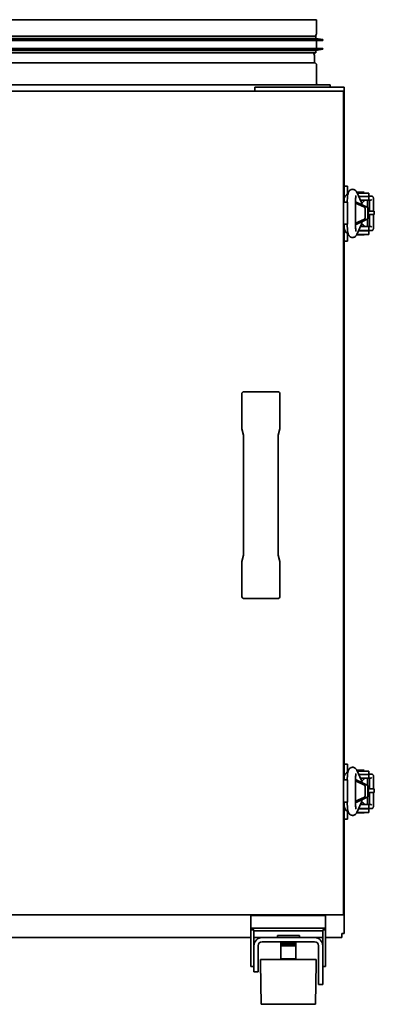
# Model space of a CAD drawing. Header units: millimetres. Extents: x 472 to 1208, y 236 to 952.
# Tile 2 of 2: x 950 to 1208, y 236 to 952. Entities that reach past the tile are written whole.
import ezdxf

# ---------------------------------------------------------------- set-up
doc = ezdxf.new("R2010")
doc.units = ezdxf.units.MM
doc.header["$LTSCALE"] = 4
doc.layers.add('Krawędzie widoczne(ISO)', color=7, linetype='Continuous', lineweight=35, true_color=0x262659)

msp = doc.modelspace()

# ---------------------------------------------------------------- linework, layer by layer
at = {"layer": 'Krawędzie widoczne(ISO)'}
for p, q in [((1165.75, 951.75), (850.75, 951.75)), ((1165.75, 942.25), (1165.75, 951.75)), ((851.25, 939.75), (1165.25, 939.75)), ((851.25, 938.16), (1165.25, 938.16)), ((1165.25, 939.75), (1165.25, 938.16)), ((1165.25, 938.16), (1170.25, 937.25)), ((846.25, 937.25), (1170.25, 937.25)), ((846.25, 936.75), (1170.25, 936.75)), ((846.25, 930.75), (1170.25, 930.75)), ((846.25, 930.25), (1170.25, 930.25)), ((1165.25, 929.34), (1170.25, 930.25)), ((1165.75, 936.75), (1165.75, 930.75)), ((1170.25, 937.25), (1170.25, 936.75)), ((1170.25, 930.75), (1170.25, 930.25)), ((851.25, 929.34), (1165.25, 929.34)), ((851.25, 927.75), (1165.25, 927.75)), ((1164.25, 920.45), (1164.25, 925.75)), ((1165.25, 929.34), (1165.25, 927.75)), ((1164.25, 920.45), (852.25, 920.45)), ((1165.75, 905.45), (1165.75, 918.95)), ((1175.75, 904.45), (840.75, 904.45)), ((1185.75, 902.75), (1120.86, 902.75)), ((1120.86, 902.75), (1120.86, 899.75)), ((1175.75, 902.75), (1175.75, 904.45)), ((1185.75, 819.25), (1185.75, 902.75)), ((1185.25, 899.75), (507.25, 899.75)), ((1185.25, 301.25), (1185.25, 899.75)), ((1185.75, 830.75), (1188.25, 830.75)), ((1188.25, 830.75), (1188.25, 827.75)), ((1188.25, 825.08), (1188.25, 827.75)), ((1194.99, 826.41), (1198.34, 818.89)), ((1200.43, 826.5), (1195.23, 826.5)), ((1195.23, 826.3), (1195.23, 826.5)), ((1200.43, 826.3), (1195.23, 826.3)), ((1195.79, 825.75), (1195.23, 826.3)), ((1195.29, 825.75), (1196.75, 825.75)), ((1196.75, 823.25), (1196.4, 823.25)), ((1196.75, 825.75), (1203.75, 825.75)), ((1202.72, 823.25), (1196.75, 823.25)), ((1199.88, 825.75), (1200.43, 826.3)), ((1200.43, 826.3), (1200.43, 826.5)), ((1203.75, 823.28), (1203.75, 825.75)), ((1205.93, 823.5), (1203.75, 823.5)), ((1203.83, 823), (1203.83, 821)), ((1188.25, 819.25), (1185.25, 819.25)), ((1188.09, 819.5), (1188.09, 819.25)), ((1188.25, 819.25), (1188.25, 817.25)), ((1188.25, 817.25), (1188.25, 805.25)), ((1194.09, 819.5), (1194.09, 802.5)), ((1194.09, 819.25), (1194.64, 819.25)), ((1200.51, 815.58), (1194.09, 818.53)), ((1194.64, 819.25), (1202.64, 815.58)), ((1203.33, 820.5), (1197.62, 820.5)), ((1202.91, 815.35), (1202.91, 820.5)), ((1203.33, 820.5), (1205.19, 820.5)), ((1204.16, 812.73), (1204.16, 820.5)), ((1207.19, 821.5), (1207.19, 812.73)), ((1201, 807.68), (1201, 814.62)), ((1203.12, 814.62), (1203.12, 807.68)), ((1203.12, 812.73), (1207.75, 812.73)), ((1203.12, 810.25), (1207.75, 810.25)), ((1203.38, 811.75), (1203.47, 811.75)), ((1204.16, 801.5), (1204.16, 810.25)), ((1207.19, 810.25), (1207.19, 800.5)), ((1207.75, 812.73), (1207.75, 810.25)), ((1185.25, 803.25), (1188.25, 803.25)), ((1185.75, 399.25), (1185.75, 803.25)), ((1188.09, 803.25), (1188.09, 802.5)), ((1188.25, 805.25), (1188.25, 803.25)), ((1194.09, 803.78), (1200.51, 806.73)), ((1195.06, 803.25), (1194.09, 803.25)), ((1194.99, 795.59), (1198.34, 803.12)), ((1202.64, 806.73), (1195.06, 803.25)), ((1197.62, 801.5), (1203.33, 801.5)), ((1202.91, 801.5), (1202.91, 806.96)), ((1205.19, 801.5), (1203.33, 801.5)), ((1188.25, 793.75), (1188.25, 796.42)), ((1196.75, 795.75), (1195.06, 795.75)), ((1195.28, 795.75), (1195.23, 795.7)), ((1195.23, 795.7), (1200.43, 795.7)), ((1195.23, 795.7), (1195.23, 795.5)), ((1195.23, 795.5), (1200.43, 795.5)), ((1196.17, 798.25), (1196.75, 798.25)), ((1203.33, 798.5), (1196.29, 798.5)), ((1196.33, 798.5), (1196.33, 798.25)), ((1196.75, 798.25), (1203.75, 798.25)), ((1203.75, 795.75), (1196.75, 795.75)), ((1199.33, 798.5), (1199.33, 798.25)), ((1199.41, 798.5), (1199.41, 798.25)), ((1200.39, 795.75), (1200.43, 795.7)), ((1200.43, 795.7), (1200.43, 795.5)), ((1203.33, 798.5), (1205.93, 798.5)), ((1203.75, 795.75), (1203.75, 798.25)), ((1203.83, 801), (1203.83, 799)), ((1185.75, 790.75), (1188.25, 790.75)), ((1188.25, 793.75), (1188.25, 790.75)), ((1111.5, 654.77), (1111.5, 680.24)), ((1112.5, 681.25), (1138, 681.25)), ((1139, 680.24), (1139, 654.77)), ((1111.53, 654.53), (1112.63, 649.81)), ((1137.87, 649.81), (1138.97, 654.53)), ((1112.74, 645.94), (1112.74, 566.56)), ((1137.76, 566.56), (1137.76, 645.94)), ((1112.74, 566.56), (1112.74, 566.56)), ((1137.76, 566.56), (1137.76, 566.56)), ((1112.63, 562.69), (1111.53, 557.97)), ((1138.97, 557.97), (1137.87, 562.69)), ((1111.5, 532.26), (1111.5, 557.73)), ((1139, 557.73), (1139, 532.26)), ((1138, 531.25), (1112.5, 531.25)), ((1185.75, 410.75), (1188.25, 410.75)), ((1188.25, 410.75), (1188.25, 407.75)), ((1188.25, 405.08), (1188.25, 407.75)), ((1194.99, 406.41), (1198.34, 398.89)), ((1200.43, 406.5), (1195.23, 406.5)), ((1195.23, 406.3), (1195.23, 406.5)), ((1200.43, 406.3), (1195.23, 406.3)), ((1195.79, 405.75), (1195.23, 406.3)), ((1195.29, 405.75), (1196.75, 405.75)), ((1196.75, 403.25), (1196.4, 403.25)), ((1196.75, 405.75), (1203.75, 405.75)), ((1202.72, 403.25), (1196.75, 403.25)), ((1199.88, 405.75), (1200.43, 406.3)), ((1200.43, 406.3), (1200.43, 406.5)), ((1203.75, 403.28), (1203.75, 405.75)), ((1205.93, 403.5), (1203.75, 403.5)), ((1203.83, 403), (1203.83, 401)), ((1207.19, 401.5), (1207.19, 392.73)), ((1188.25, 399.25), (1185.25, 399.25)), ((1188.09, 399.5), (1188.09, 399.25)), ((1188.25, 399.25), (1188.25, 397.25)), ((1188.25, 397.25), (1188.25, 385.25)), ((1194.09, 399.5), (1194.09, 382.5)), ((1194.09, 399.25), (1194.64, 399.25)), ((1200.51, 395.58), (1194.09, 398.53)), ((1194.64, 399.25), (1202.64, 395.58)), ((1203.33, 400.5), (1197.62, 400.5)), ((1201, 387.68), (1201, 394.62)), ((1202.91, 395.35), (1202.91, 400.5)), ((1203.12, 394.62), (1203.12, 387.68)), ((1203.33, 400.5), (1205.19, 400.5)), ((1204.16, 392.73), (1204.16, 400.5)), ((1194.09, 383.78), (1200.51, 386.73)), ((1202.64, 386.73), (1195.06, 383.25)), ((1202.91, 381.5), (1202.91, 386.96)), ((1203.12, 392.73), (1207.75, 392.73)), ((1203.12, 390.25), (1207.75, 390.25)), ((1203.38, 391.75), (1203.47, 391.75)), ((1204.16, 381.5), (1204.16, 390.25)), ((1207.19, 390.25), (1207.19, 380.5)), ((1207.75, 392.73), (1207.75, 390.25)), ((1185.25, 383.25), (1188.25, 383.25)), ((1185.75, 287.75), (1185.75, 383.25)), ((1188.09, 383.25), (1188.09, 382.5)), ((1188.25, 385.25), (1188.25, 383.25)), ((1195.06, 383.25), (1194.09, 383.25)), ((1194.99, 375.59), (1198.34, 383.12)), ((1197.62, 381.5), (1203.33, 381.5)), ((1205.19, 381.5), (1203.33, 381.5)), ((1203.83, 381), (1203.83, 379)), ((1188.25, 373.75), (1188.25, 376.42)), ((1188.25, 373.75), (1188.25, 370.75)), ((1196.75, 375.75), (1195.06, 375.75)), ((1195.28, 375.75), (1195.23, 375.7)), ((1195.23, 375.7), (1200.43, 375.7)), ((1195.23, 375.7), (1195.23, 375.5)), ((1195.23, 375.5), (1200.43, 375.5)), ((1196.17, 378.25), (1196.75, 378.25)), ((1203.33, 378.5), (1196.29, 378.5)), ((1196.33, 378.5), (1196.33, 378.25)), ((1196.75, 378.25), (1203.75, 378.25)), ((1203.75, 375.75), (1196.75, 375.75)), ((1199.33, 378.5), (1199.33, 378.25)), ((1199.41, 378.5), (1199.41, 378.25)), ((1200.39, 375.75), (1200.43, 375.7)), ((1200.43, 375.7), (1200.43, 375.5)), ((1203.33, 378.5), (1205.93, 378.5)), ((1203.75, 375.75), (1203.75, 378.25)), ((1185.75, 370.75), (1188.25, 370.75)), ((507.25, 301.25), (1185.25, 301.25)), ((1118.05, 291.55), (1118.05, 300.75)), ((1172.25, 300.75), (1118.05, 300.75)), ((1172.25, 291.55), (1172.25, 300.75)), ((1118.05, 290.44), (1118.05, 291.55)), ((1172.25, 291.55), (1118.05, 291.55)), ((1118.05, 263.75), (1118.05, 290.44)), ((1118.05, 290.44), (1120.05, 290.44)), ((1120.05, 290.44), (1120.05, 263.75)), ((1170.25, 289.58), (1120.05, 289.58)), ((1137.25, 286.25), (1153.25, 286.25)), ((1137.25, 286.25), (1137.25, 284.75)), ((1153.25, 286.25), (1153.25, 284.75)), ((1170.25, 278.75), (1170.25, 290.44)), ((1170.25, 290.44), (1172.25, 290.44)), ((1172.25, 290.44), (1172.25, 291.55)), ((1172.25, 290.44), (1172.25, 263.75)), ((1184.15, 287.75), (1185.75, 287.75)), ((1184.15, 284.75), (1184.15, 287.75)), ((566.25, 284.75), (1118.05, 284.75)), ((1120.05, 284.75), (1126.25, 284.75)), ((1126.25, 284.75), (1164.25, 284.75)), ((1126.25, 281.75), (1164.25, 281.75)), ((1139.75, 281.75), (1139.75, 278.75)), ((1139.75, 281.75), (1139.75, 278.75)), ((1139.75, 281.75), (1139.75, 278.75)), ((1139.78, 281.75), (1139.78, 278.75)), ((1139.81, 281.75), (1139.81, 278.75)), ((1139.86, 281.75), (1139.86, 278.75)), ((1139.93, 281.75), (1139.93, 278.75)), ((1139.98, 281.75), (1139.98, 278.75)), ((1140.01, 281.75), (1140.01, 278.75)), ((1140.11, 281.75), (1140.11, 278.75)), ((1140.16, 281.75), (1140.16, 278.75)), ((1140.21, 281.75), (1140.21, 278.75)), ((1140.34, 281.75), (1140.34, 278.75)), ((1140.39, 281.75), (1140.39, 278.75)), ((1140.47, 281.75), (1140.47, 278.75)), ((1140.63, 281.75), (1140.63, 278.75)), ((1140.67, 281.75), (1140.67, 278.75)), ((1140.78, 281.75), (1140.78, 278.75)), ((1140.96, 281.75), (1140.96, 278.75)), ((1141.01, 281.75), (1141.01, 278.75)), ((1141.14, 281.75), (1141.14, 278.75)), ((1141.35, 281.75), (1141.35, 278.75)), ((1141.39, 281.75), (1141.39, 278.75)), ((1141.55, 281.75), (1141.55, 278.75)), ((1141.78, 281.75), (1141.78, 278.75)), ((1141.81, 281.75), (1141.81, 278.75)), ((1141.99, 281.75), (1141.99, 278.75)), ((1142.24, 281.75), (1142.24, 278.75)), ((1142.27, 281.75), (1142.27, 278.75)), ((1142.48, 281.75), (1142.48, 278.75)), ((1142.74, 281.75), (1142.74, 278.75)), ((1142.76, 281.75), (1142.76, 278.75)), ((1142.99, 281.75), (1142.99, 278.75)), ((1143.26, 281.75), (1143.26, 278.75)), ((1143.28, 281.75), (1143.28, 278.75)), ((1143.52, 281.75), (1143.52, 278.75)), ((1143.81, 281.75), (1143.81, 278.75)), ((1143.83, 281.75), (1143.83, 278.75)), ((1144.08, 281.75), (1144.08, 278.75)), ((1144.37, 281.75), (1144.37, 278.75)), ((1144.38, 281.75), (1144.38, 278.75)), ((1144.65, 281.75), (1144.65, 278.75)), ((1144.95, 281.75), (1144.95, 278.75)), ((1144.95, 281.75), (1144.95, 278.75)), ((1145.22, 278.75), (1145.22, 281.75)), ((1145.22, 281.75), (1145.22, 278.75)), ((1145.52, 281.75), (1145.52, 278.75)), ((1145.79, 278.75), (1145.79, 281.75)), ((1145.8, 281.75), (1145.8, 278.75)), ((1146.1, 281.75), (1146.1, 278.75)), ((1146.36, 278.75), (1146.36, 281.75)), ((1146.37, 281.75), (1146.37, 278.75)), ((1146.66, 281.75), (1146.66, 278.75)), ((1146.91, 278.75), (1146.91, 281.75)), ((1146.92, 281.75), (1146.92, 278.75)), ((1147.21, 281.75), (1147.21, 278.75)), ((1147.44, 278.75), (1147.44, 281.75)), ((1147.46, 281.75), (1147.46, 278.75)), ((1147.73, 281.75), (1147.73, 278.75)), ((1147.95, 278.75), (1147.95, 281.75)), ((1147.98, 281.75), (1147.98, 278.75)), ((1148.23, 281.75), (1148.23, 278.75)), ((1148.43, 278.75), (1148.43, 281.75)), ((1148.46, 281.75), (1148.46, 278.75)), ((1148.7, 281.75), (1148.7, 278.75)), ((1148.88, 278.75), (1148.88, 281.75)), ((1148.91, 281.75), (1148.91, 278.75)), ((1149.13, 281.75), (1149.13, 278.75)), ((1149.28, 278.75), (1149.28, 281.75)), ((1149.32, 281.75), (1149.32, 278.75)), ((1149.52, 281.75), (1149.52, 278.75)), ((1149.64, 278.75), (1149.64, 281.75)), ((1149.69, 281.75), (1149.69, 278.75)), ((1149.86, 281.75), (1149.86, 278.75)), ((1149.96, 278.75), (1149.96, 281.75)), ((1150, 281.75), (1150, 278.75)), ((1150.15, 281.75), (1150.15, 278.75)), ((1150.22, 278.75), (1150.22, 281.75)), ((1150.27, 281.75), (1150.27, 278.75)), ((1150.38, 281.75), (1150.38, 278.75)), ((1150.42, 278.75), (1150.42, 281.75)), ((1150.47, 281.75), (1150.47, 278.75)), ((1150.56, 281.75), (1150.56, 278.75)), ((1150.57, 278.75), (1150.57, 281.75)), ((1150.63, 281.75), (1150.63, 278.75)), ((1150.68, 281.75), (1150.68, 278.75)), ((1150.72, 281.75), (1150.72, 278.75)), ((1150.74, 281.75), (1150.74, 278.75)), ((1150.75, 281.75), (1150.75, 278.75)), ((1150.75, 281.75), (1150.75, 278.75)), ((1164.25, 284.75), (1170.25, 284.75)), ((1172.25, 284.75), (1184.15, 284.75)), ((1120.25, 278.75), (1120.25, 264.75)), ((1123.25, 264.75), (1123.25, 278.75)), ((1139.75, 278.75), (1139.78, 278.75)), ((1139.75, 278.75), (1139.75, 278.75)), ((1139.75, 278.75), (1139.75, 278.75)), ((1139.78, 278.75), (1139.81, 278.75)), ((1139.8, 278.75), (1139.8, 269.25)), ((1139.81, 278.75), (1139.86, 278.75)), ((1139.86, 278.75), (1139.93, 278.75)), ((1139.93, 278.75), (1139.98, 278.75)), ((1140.01, 278.75), (1140.11, 278.75)), ((1140.11, 278.75), (1140.16, 278.75)), ((1140.21, 278.75), (1140.34, 278.75)), ((1140.34, 278.75), (1140.39, 278.75)), ((1140.47, 278.75), (1140.63, 278.75)), ((1140.63, 278.75), (1140.67, 278.75)), ((1140.78, 278.75), (1140.96, 278.75)), ((1140.96, 278.75), (1141.01, 278.75)), ((1141.14, 278.75), (1141.35, 278.75)), ((1141.35, 278.75), (1141.39, 278.75)), ((1141.55, 278.75), (1141.78, 278.75)), ((1141.78, 278.75), (1141.81, 278.75)), ((1141.99, 278.75), (1142.24, 278.75)), ((1142.24, 278.75), (1142.27, 278.75)), ((1142.48, 278.75), (1142.74, 278.75)), ((1142.74, 278.75), (1142.76, 278.75)), ((1142.99, 278.75), (1143.26, 278.75)), ((1143.26, 278.75), (1143.28, 278.75)), ((1143.52, 278.75), (1143.81, 278.75)), ((1143.81, 278.75), (1143.83, 278.75)), ((1144.08, 278.75), (1144.37, 278.75)), ((1144.37, 278.75), (1144.38, 278.75)), ((1144.65, 278.75), (1144.95, 278.75)), ((1144.95, 278.75), (1144.95, 278.75)), ((1145.22, 278.75), (1145.22, 278.75)), ((1145.22, 278.75), (1145.52, 278.75)), ((1145.79, 278.75), (1145.8, 278.75)), ((1145.8, 278.75), (1146.1, 278.75)), ((1146.36, 278.75), (1146.37, 278.75)), ((1146.37, 278.75), (1146.66, 278.75)), ((1146.91, 278.75), (1146.92, 278.75)), ((1146.92, 278.75), (1147.21, 278.75)), ((1147.44, 278.75), (1147.46, 278.75)), ((1147.46, 278.75), (1147.73, 278.75)), ((1147.95, 278.75), (1147.98, 278.75)), ((1147.98, 278.75), (1148.23, 278.75)), ((1148.43, 278.75), (1148.46, 278.75)), ((1148.46, 278.75), (1148.7, 278.75)), ((1148.88, 278.75), (1148.91, 278.75)), ((1148.91, 278.75), (1149.13, 278.75)), ((1149.28, 278.75), (1149.32, 278.75)), ((1149.32, 278.75), (1149.52, 278.75)), ((1149.64, 278.75), (1149.69, 278.75)), ((1149.69, 278.75), (1149.86, 278.75)), ((1149.96, 278.75), (1150, 278.75)), ((1150, 278.75), (1150.15, 278.75)), ((1150.22, 278.75), (1150.27, 278.75)), ((1150.27, 278.75), (1150.38, 278.75)), ((1150.42, 278.75), (1150.47, 278.75)), ((1150.47, 278.75), (1150.56, 278.75)), ((1150.57, 278.75), (1150.63, 278.75)), ((1150.63, 278.75), (1150.68, 278.75)), ((1150.68, 278.75), (1150.72, 278.75)), ((1150.7, 278.75), (1150.7, 269.25)), ((1150.72, 278.75), (1150.74, 278.75)), ((1150.74, 278.75), (1150.75, 278.75)), ((1150.75, 278.75), (1150.75, 278.75)), ((1167.25, 255.75), (1167.25, 278.75)), ((1170.25, 255.75), (1170.25, 278.75)), ((1120.25, 259.75), (1120.25, 264.75)), ((1123.25, 264.75), (1123.25, 259.75)), ((1125.05, 268.75), (1165.45, 268.75)), ((1125.05, 266.25), (1125.05, 268.75)), ((1125.45, 236.25), (1125.05, 266.25)), ((1139.8, 269.25), (1150.7, 269.25)), ((1140.3, 268.75), (1139.8, 269.25)), ((1150.2, 268.75), (1150.7, 269.25)), ((1165.05, 236.25), (1165.45, 266.25)), ((1165.45, 266.25), (1165.45, 268.75)), ((1120.05, 263.75), (1118.05, 263.75)), ((1120.25, 259.75), (1123.25, 259.75)), ((1172.25, 263.75), (1170.25, 263.75)), ((1167.25, 250.75), (1167.25, 255.75)), ((1167.25, 250.75), (1170.25, 250.75)), ((1170.25, 255.75), (1170.25, 250.75)), ((1165.05, 236.25), (1125.45, 236.25))]:
    msp.add_line(p, q, dxfattribs=at)
for centre, radius, start, end in [((1162.25, 942.25), 3.5, 314.41531, 0), ((1162.25, 925.75), 2, 0, 90), ((1164.25, 918.95), 1.5, 0, 90), ((1166.75, 905.45), 1, 180, 270), ((1190.75, 820.75), 5, 115.75554, 180), ((1203.33, 823), 0.5, 0, 34.60813), ((1197.83, 821.48), 2.78, 281.5579, 339.39031), ((1203.33, 821), 0.5, 270, 0), ((1197.83, 800.52), 2.78, 20.60969, 78.43981), ((1203.33, 801), 0.5, 0, 90), ((1190.75, 800.75), 5, 180, 246.21692), ((1203.33, 799), 0.5, 270, 0), ((1190.75, 400.75), 5, 115.75554, 180), ((1203.33, 401), 0.5, 270, 0), ((1203.33, 403), 0.5, 0, 34.60813), ((1197.83, 401.48), 2.78, 281.5579, 339.39031), ((1190.75, 380.75), 5, 180, 246.21692), ((1197.83, 380.52), 2.78, 20.60969, 78.43981), ((1203.33, 381), 0.5, 0, 90), ((1203.33, 379), 0.5, 270, 0), ((1126.25, 278.75), 6, 90, 180), ((1126.25, 278.75), 3, 90, 180), ((1164.25, 278.75), 6, 0, 90), ((1164.25, 278.75), 3, 0, 90)]:
    msp.add_arc(centre, radius, start, end, dxfattribs=at)
for centre, major_axis, ratio, start_param, end_param in [((1205.44, 821), (0.434, 0.434), 0.573613, 3.662384, 5.23318), ((1200.3, 814.62), (0, 1), 0.707107, 4.712389, 5.969026), ((1202.42, 814.62), (0, 1), 0.707107, 4.712389, 5.969026), ((1200.3, 807.68), (0, -1), 0.707107, 0.314159, 1.570796), ((1202.42, 807.68), (0, -1), 0.707107, 0.314159, 1.570796), ((1205.44, 801), (0.434, -0.434), 0.573613, 1.050005, 2.620802), ((1112.5, 680.24), (-0.23, 0.985), 0.988427, 6.056209, 7.621847), ((1138, 680.24), (0.23, 0.985), 0.988427, 4.944524, 6.510162), ((1112.5, 654.76), (0.23, -0.985), 0.988427, 4.480254, 4.712389), ((1138, 654.76), (-0.23, -0.985), 0.988427, 1.570796, 1.802931), ((1112.5, 557.74), (0.23, 0.985), 0.988427, 1.570796, 1.802931), ((1138, 557.74), (-0.23, 0.985), 0.988427, 4.480254, 4.712389), ((1112.5, 532.26), (-0.23, -0.985), 0.988427, 4.944524, 6.510162), ((1138, 532.26), (0.23, -0.985), 0.988427, 6.056209, 7.621847), ((1205.44, 401), (0.434, 0.434), 0.573613, 3.662384, 5.23318), ((1200.3, 394.62), (0, 1), 0.707107, 4.712389, 5.969026), ((1202.42, 394.62), (0, 1), 0.707107, 4.712389, 5.969026), ((1200.3, 387.68), (0, -1), 0.707107, 0.314159, 1.570796), ((1202.42, 387.68), (0, -1), 0.707107, 0.314159, 1.570796), ((1205.44, 381), (0.434, -0.434), 0.573613, 1.050005, 2.620802)]:
    msp.add_ellipse(centre, major_axis=major_axis, ratio=ratio, start_param=start_param, end_param=end_param, dxfattribs=at)
for points, knots in [([(1188.09, 819.5), (1188.09, 820.24), (1188.11, 820.98), (1188.18, 822.4), (1188.24, 823.08), (1188.4, 824.38), (1188.5, 824.98), (1188.73, 825.85), (1188.82, 826.14), (1189.07, 826.68), (1189.19, 826.9), (1189.48, 827.29), (1189.59, 827.43), (1189.98, 827.81), (1190.31, 828.07), (1191.11, 828.4), (1191.49, 828.49), (1192.24, 828.51), (1192.59, 828.46), (1193.22, 828.26), (1193.5, 828.12), (1194.01, 827.78), (1194.21, 827.58), (1194.58, 827.16), (1194.71, 826.95), (1194.89, 826.64), (1194.95, 826.52), (1194.99, 826.41)], [4.712389, 4.712389, 4.712389, 4.712389, 5.05545, 5.05545, 5.406113, 5.406113, 5.7845, 5.7845, 5.973694, 5.973694, 6.084838, 6.084838, 6.139322, 6.139322, 6.222894, 6.222894, 6.279258, 6.279258, 6.328376, 6.328376, 6.381622, 6.381622, 6.448798, 6.448798, 6.541446, 6.541446, 6.604326, 6.604326, 6.604326, 6.604326]), ([(1194.09, 819.5), (1194.09, 820.05), (1194.1, 820.6), (1194.15, 821.63), (1194.18, 822.12), (1194.26, 822.93), (1194.31, 823.28), (1194.39, 823.76), (1194.43, 823.92), (1194.46, 824.03), (1194.46, 824.04), (1194.46, 824.04)], [4.712389, 4.712389, 4.712389, 4.712389, 5.009216, 5.009216, 5.300917, 5.300917, 5.572689, 5.572689, 5.795795, 5.795795, 5.87488, 5.87488, 5.87488, 5.87488]), ([(1202.72, 823.25), (1202.92, 823.28), (1203.09, 823.3), (1203.29, 823.32), (1203.35, 823.32), (1203.43, 823.33), (1203.46, 823.33), (1203.51, 823.33), (1203.54, 823.33), (1203.59, 823.33), (1203.61, 823.33), (1203.67, 823.32), (1203.7, 823.31), (1203.73, 823.3), (1203.74, 823.29), (1203.74, 823.29)], [0, 0, 0, 0, 0.111595, 0.111595, 0.1597864, 0.1597864, 0.1901539, 0.1901539, 0.2173884, 0.2173884, 0.2509966, 0.2509966, 0.311954, 0.311954, 0.3503181, 0.3503181, 0.3503181, 0.3503181]), ([(1205.93, 823.5), (1206.05, 823.5), (1206.16, 823.48), (1206.39, 823.39), (1206.49, 823.32), (1206.7, 823.13), (1206.79, 823.01), (1206.95, 822.73), (1207.01, 822.57), (1207.11, 822.24), (1207.15, 822.06), (1207.18, 821.76), (1207.19, 821.63), (1207.19, 821.5)], [6.283185, 6.283185, 6.283185, 6.283185, 6.484247, 6.484247, 6.70984, 6.70984, 7.009514, 7.009514, 7.323674, 7.323674, 7.637833, 7.637833, 7.853982, 7.853982, 7.853982, 7.853982]), ([(1198.58, 817.89), (1198.57, 817.92), (1198.57, 817.96), (1198.56, 818.04), (1198.55, 818.08), (1198.52, 818.27), (1198.5, 818.41), (1198.43, 818.64), (1198.39, 818.77), (1198.34, 818.89)], [0.0000044, 0.0000044, 0.0000044, 0.0000044, 0.0108789, 0.0108789, 0.0239947, 0.0239947, 0.0685591, 0.0685591, 0.1131346, 0.1131346, 0.1131346, 0.1131346]), ([(1198.6, 817.76), (1198.6, 817.76), (1198.6, 817.77), (1198.59, 817.78), (1198.59, 817.8), (1198.58, 817.84), (1198.58, 817.85), (1198.58, 817.87), (1198.58, 817.88), (1198.58, 817.89)], [0.07316091, 0.07316091, 0.07316091, 0.07316091, 0.07494039, 0.07494039, 0.08357812, 0.08357812, 0.08720192, 0.08720192, 0.09052023, 0.09052023, 0.09052023, 0.09052023]), ([(1198.6, 817.76), (1198.6, 817.76), (1198.6, 817.73), (1198.61, 817.71), (1198.62, 817.65), (1198.63, 817.58), (1198.63, 817.51), (1198.63, 817.48), (1198.64, 817.45), (1198.64, 817.41)], [0.29770804, 0.29770804, 0.29770804, 0.29770804, 0.30562878, 0.30562878, 0.30562878, 0.32308614, 0.32308614, 0.32308614, 0.33127514, 0.33127514, 0.33127514, 0.33127514]), ([(1188.09, 802.5), (1188.09, 801.77), (1188.11, 801.03), (1188.18, 799.61), (1188.24, 798.93), (1188.4, 797.63), (1188.5, 797.03), (1188.73, 796.16), (1188.82, 795.87), (1189.07, 795.33), (1189.19, 795.11), (1189.48, 794.71), (1189.59, 794.57), (1189.98, 794.19), (1190.31, 793.93), (1191.11, 793.61), (1191.49, 793.51), (1192.24, 793.49), (1192.59, 793.55), (1193.22, 793.74), (1193.5, 793.89), (1194.01, 794.23), (1194.21, 794.42), (1194.58, 794.84), (1194.71, 795.05), (1194.89, 795.36), (1194.95, 795.48), (1194.99, 795.59)], [1.570796, 1.570796, 1.570796, 1.570796, 1.913857, 1.913857, 2.26452, 2.26452, 2.642907, 2.642907, 2.832101, 2.832101, 2.943245, 2.943245, 2.99773, 2.99773, 3.081302, 3.081302, 3.137666, 3.137666, 3.186783, 3.186783, 3.240029, 3.240029, 3.307205, 3.307205, 3.399854, 3.399854, 3.462733, 3.462733, 3.462733, 3.462733]), ([(1194.09, 802.5), (1194.09, 801.95), (1194.1, 801.4), (1194.15, 800.37), (1194.18, 799.89), (1194.26, 799.07), (1194.31, 798.73), (1194.39, 798.25), (1194.43, 798.08), (1194.46, 797.98), (1194.46, 797.97), (1194.46, 797.97)], [1.570796, 1.570796, 1.570796, 1.570796, 1.867623, 1.867623, 2.159324, 2.159324, 2.431096, 2.431096, 2.654202, 2.654202, 2.733287, 2.733287, 2.733287, 2.733287]), ([(1198.58, 804.12), (1198.57, 804.07), (1198.57, 804.03), (1198.55, 803.93), (1198.55, 803.87), (1198.51, 803.67), (1198.48, 803.51), (1198.4, 803.27), (1198.37, 803.2), (1198.34, 803.12)], [-0.2511919, -0.2511919, -0.2511919, -0.2511919, -0.2322834, -0.2322834, -0.2062879, -0.2062879, -0.1417765, -0.1417765, -0.1102405, -0.1102405, -0.1102405, -0.1102405]), ([(1198.58, 804.12), (1198.58, 804.12), (1198.58, 804.13), (1198.58, 804.13), (1198.58, 804.14), (1198.58, 804.16), (1198.59, 804.17), (1198.59, 804.18), (1198.59, 804.2), (1198.59, 804.21), (1198.59, 804.22), (1198.6, 804.23), (1198.6, 804.24)], [-0.01252097, -0.01252097, -0.01252097, -0.01252097, -0.01098665, -0.01098665, -0.01098665, -0.00729755, -0.00729755, -0.00729755, -0.00254088, -0.00254088, -0.00254088, 0.00054704, 0.00054704, 0.00054704, 0.00054704]), ([(1198.71, 804.93), (1198.7, 804.86), (1198.69, 804.8), (1198.65, 804.61), (1198.63, 804.49), (1198.62, 804.36)], [0.24298124, 0.24298124, 0.24298124, 0.24298124, 0.26787229, 0.26787229, 0.31146005, 0.31146005, 0.31146005, 0.31146005]), ([(1207.19, 800.5), (1207.19, 800.32), (1207.17, 800.14), (1207.12, 799.78), (1207.07, 799.61), (1206.95, 799.29), (1206.88, 799.14), (1206.69, 798.87), (1206.58, 798.75), (1206.32, 798.58), (1206.18, 798.52), (1206, 798.5), (1205.96, 798.5), (1205.93, 798.5)], [1.570796, 1.570796, 1.570796, 1.570796, 1.884956, 1.884956, 2.199115, 2.199115, 2.513274, 2.513274, 2.827433, 2.827433, 3.086358, 3.086358, 3.141593, 3.141593, 3.141593, 3.141593]), ([(1112.74, 645.94), (1112.74, 646.31), (1112.74, 646.67), (1112.73, 647.38), (1112.72, 647.73), (1112.71, 648.4), (1112.7, 648.72), (1112.67, 649.26), (1112.66, 649.48), (1112.64, 649.7), (1112.64, 649.76), (1112.63, 649.81), (1112.63, 649.83), (1112.63, 649.83)], [0, 0, 0, 0, 0.1087488, 0.1087488, 0.2229837, 0.2229837, 0.3507111, 0.3507111, 0.4831724, 0.4831724, 0.5393685, 0.5393685, 0.5773996, 0.5773996, 0.5773996, 0.5773996]), ([(1137.87, 649.83), (1137.87, 649.83), (1137.87, 649.83), (1137.87, 649.82), (1137.87, 649.8), (1137.86, 649.72), (1137.85, 649.64), (1137.83, 649.38), (1137.82, 649.17), (1137.8, 648.63), (1137.79, 648.28), (1137.77, 647.51), (1137.77, 647.09), (1137.76, 646.42), (1137.76, 646.18), (1137.76, 645.94)], [0.0209507, 0.0209507, 0.0209507, 0.0209507, 0.028616, 0.028616, 0.068112, 0.068112, 0.1426422, 0.1426422, 0.257648, 0.257648, 0.3941466, 0.3941466, 0.5277718, 0.5277718, 0.5987684, 0.5987684, 0.5987684, 0.5987684]), ([(1112.63, 562.67), (1112.63, 562.67), (1112.63, 562.67), (1112.63, 562.68), (1112.63, 562.7), (1112.64, 562.78), (1112.65, 562.86), (1112.67, 563.12), (1112.68, 563.33), (1112.7, 563.87), (1112.71, 564.22), (1112.73, 564.99), (1112.73, 565.41), (1112.74, 566.08), (1112.74, 566.32), (1112.74, 566.56)], [0.0209564, 0.0209564, 0.0209564, 0.0209564, 0.0286253, 0.0286253, 0.0681321, 0.0681321, 0.1426767, 0.1426767, 0.2576931, 0.2576931, 0.3941817, 0.3941817, 0.5277892, 0.5277892, 0.5987699, 0.5987699, 0.5987699, 0.5987699]), ([(1137.76, 566.56), (1137.76, 566.2), (1137.76, 565.83), (1137.77, 565.13), (1137.78, 564.78), (1137.79, 564.11), (1137.8, 563.78), (1137.83, 563.24), (1137.84, 563.02), (1137.86, 562.8), (1137.86, 562.74), (1137.87, 562.69), (1137.87, 562.67), (1137.87, 562.67)], [0, 0, 0, 0, 0.1078502, 0.1078502, 0.2218417, 0.2218417, 0.3502127, 0.3502127, 0.4824185, 0.4824185, 0.5389984, 0.5389984, 0.5774648, 0.5774648, 0.5774648, 0.5774648]), ([(1188.09, 399.5), (1188.09, 400.24), (1188.11, 400.98), (1188.18, 402.4), (1188.24, 403.08), (1188.4, 404.38), (1188.5, 404.98), (1188.73, 405.85), (1188.82, 406.14), (1189.07, 406.68), (1189.19, 406.9), (1189.48, 407.29), (1189.59, 407.43), (1189.98, 407.81), (1190.31, 408.07), (1191.11, 408.4), (1191.49, 408.49), (1192.24, 408.51), (1192.59, 408.46), (1193.22, 408.26), (1193.5, 408.12), (1194.01, 407.78), (1194.21, 407.58), (1194.58, 407.16), (1194.71, 406.95), (1194.89, 406.64), (1194.95, 406.52), (1194.99, 406.41)], [4.712389, 4.712389, 4.712389, 4.712389, 5.05545, 5.05545, 5.406113, 5.406113, 5.7845, 5.7845, 5.973694, 5.973694, 6.084838, 6.084838, 6.139322, 6.139322, 6.222894, 6.222894, 6.279258, 6.279258, 6.328376, 6.328376, 6.381622, 6.381622, 6.448798, 6.448798, 6.541446, 6.541446, 6.604326, 6.604326, 6.604326, 6.604326]), ([(1194.09, 399.5), (1194.09, 400.05), (1194.1, 400.6), (1194.15, 401.63), (1194.18, 402.12), (1194.26, 402.93), (1194.31, 403.28), (1194.39, 403.76), (1194.43, 403.92), (1194.46, 404.03), (1194.46, 404.04), (1194.46, 404.04)], [4.712389, 4.712389, 4.712389, 4.712389, 5.009216, 5.009216, 5.300917, 5.300917, 5.572689, 5.572689, 5.795795, 5.795795, 5.87488, 5.87488, 5.87488, 5.87488]), ([(1202.72, 403.25), (1202.92, 403.28), (1203.09, 403.3), (1203.29, 403.32), (1203.35, 403.32), (1203.43, 403.33), (1203.46, 403.33), (1203.51, 403.33), (1203.54, 403.33), (1203.59, 403.33), (1203.61, 403.33), (1203.67, 403.32), (1203.7, 403.31), (1203.73, 403.3), (1203.74, 403.29), (1203.74, 403.29)], [0, 0, 0, 0, 0.111595, 0.111595, 0.1597864, 0.1597864, 0.1901539, 0.1901539, 0.2173884, 0.2173884, 0.2509966, 0.2509966, 0.311954, 0.311954, 0.3503181, 0.3503181, 0.3503181, 0.3503181]), ([(1205.93, 403.5), (1206.05, 403.5), (1206.16, 403.48), (1206.39, 403.39), (1206.49, 403.32), (1206.7, 403.13), (1206.79, 403.01), (1206.95, 402.73), (1207.01, 402.57), (1207.11, 402.24), (1207.15, 402.06), (1207.18, 401.76), (1207.19, 401.63), (1207.19, 401.5)], [6.283185, 6.283185, 6.283185, 6.283185, 6.484247, 6.484247, 6.70984, 6.70984, 7.009514, 7.009514, 7.323674, 7.323674, 7.637833, 7.637833, 7.853982, 7.853982, 7.853982, 7.853982]), ([(1198.58, 397.89), (1198.57, 397.92), (1198.57, 397.96), (1198.56, 398.04), (1198.55, 398.08), (1198.52, 398.27), (1198.5, 398.41), (1198.43, 398.64), (1198.39, 398.77), (1198.34, 398.89)], [0.0000044, 0.0000044, 0.0000044, 0.0000044, 0.0108789, 0.0108789, 0.0239947, 0.0239947, 0.0685591, 0.0685591, 0.1131346, 0.1131346, 0.1131346, 0.1131346]), ([(1198.6, 397.76), (1198.6, 397.76), (1198.6, 397.77), (1198.59, 397.78), (1198.59, 397.8), (1198.58, 397.84), (1198.58, 397.85), (1198.58, 397.87), (1198.58, 397.88), (1198.58, 397.89)], [0.07316091, 0.07316091, 0.07316091, 0.07316091, 0.07494039, 0.07494039, 0.08357812, 0.08357812, 0.08720192, 0.08720192, 0.09052023, 0.09052023, 0.09052023, 0.09052023]), ([(1198.6, 397.76), (1198.6, 397.76), (1198.6, 397.73), (1198.61, 397.71), (1198.62, 397.65), (1198.63, 397.58), (1198.63, 397.51), (1198.63, 397.48), (1198.64, 397.45), (1198.64, 397.41)], [0.29770804, 0.29770804, 0.29770804, 0.29770804, 0.30562878, 0.30562878, 0.30562878, 0.32308614, 0.32308614, 0.32308614, 0.33127529, 0.33127529, 0.33127529, 0.33127529]), ([(1188.09, 382.5), (1188.09, 381.77), (1188.11, 381.03), (1188.18, 379.61), (1188.24, 378.93), (1188.4, 377.63), (1188.5, 377.03), (1188.73, 376.16), (1188.82, 375.87), (1189.07, 375.33), (1189.19, 375.11), (1189.48, 374.71), (1189.59, 374.57), (1189.98, 374.19), (1190.31, 373.93), (1191.11, 373.61), (1191.49, 373.51), (1192.24, 373.49), (1192.59, 373.55), (1193.22, 373.74), (1193.5, 373.89), (1194.01, 374.23), (1194.21, 374.42), (1194.58, 374.84), (1194.71, 375.05), (1194.89, 375.36), (1194.95, 375.48), (1194.99, 375.59)], [1.570796, 1.570796, 1.570796, 1.570796, 1.913857, 1.913857, 2.26452, 2.26452, 2.642907, 2.642907, 2.832101, 2.832101, 2.943245, 2.943245, 2.99773, 2.99773, 3.081302, 3.081302, 3.137666, 3.137666, 3.186783, 3.186783, 3.240029, 3.240029, 3.307205, 3.307205, 3.399854, 3.399854, 3.462733, 3.462733, 3.462733, 3.462733]), ([(1194.09, 382.5), (1194.09, 381.95), (1194.1, 381.4), (1194.15, 380.37), (1194.18, 379.89), (1194.26, 379.07), (1194.31, 378.73), (1194.39, 378.25), (1194.43, 378.08), (1194.46, 377.98), (1194.46, 377.97), (1194.46, 377.97)], [1.570796, 1.570796, 1.570796, 1.570796, 1.867623, 1.867623, 2.159324, 2.159324, 2.431096, 2.431096, 2.654202, 2.654202, 2.733287, 2.733287, 2.733287, 2.733287]), ([(1198.58, 384.12), (1198.57, 384.07), (1198.57, 384.03), (1198.55, 383.93), (1198.55, 383.87), (1198.51, 383.67), (1198.48, 383.51), (1198.4, 383.27), (1198.37, 383.2), (1198.34, 383.12)], [-0.2511919, -0.2511919, -0.2511919, -0.2511919, -0.2322834, -0.2322834, -0.2062879, -0.2062879, -0.1417765, -0.1417765, -0.1102405, -0.1102405, -0.1102405, -0.1102405]), ([(1198.58, 384.12), (1198.58, 384.12), (1198.58, 384.13), (1198.58, 384.13), (1198.58, 384.14), (1198.58, 384.16), (1198.59, 384.17), (1198.59, 384.18), (1198.59, 384.2), (1198.59, 384.21), (1198.59, 384.22), (1198.6, 384.23), (1198.6, 384.24)], [-0.01252097, -0.01252097, -0.01252097, -0.01252097, -0.01098665, -0.01098665, -0.01098665, -0.00729755, -0.00729755, -0.00729755, -0.00254088, -0.00254088, -0.00254088, 0.00054704, 0.00054704, 0.00054704, 0.00054704]), ([(1198.71, 384.93), (1198.7, 384.86), (1198.69, 384.8), (1198.65, 384.61), (1198.63, 384.49), (1198.62, 384.36)], [0.2429815, 0.2429815, 0.2429815, 0.2429815, 0.26787229, 0.26787229, 0.31146005, 0.31146005, 0.31146005, 0.31146005]), ([(1207.19, 380.5), (1207.19, 380.32), (1207.17, 380.14), (1207.12, 379.78), (1207.07, 379.61), (1206.95, 379.29), (1206.88, 379.14), (1206.69, 378.87), (1206.58, 378.75), (1206.32, 378.58), (1206.18, 378.52), (1206, 378.5), (1205.96, 378.5), (1205.93, 378.5)], [1.570796, 1.570796, 1.570796, 1.570796, 1.884956, 1.884956, 2.199115, 2.199115, 2.513274, 2.513274, 2.827433, 2.827433, 3.086358, 3.086358, 3.141593, 3.141593, 3.141593, 3.141593])]:
    msp.add_open_spline(points, degree=3, knots=knots, dxfattribs=at)
for points in [[(1198.62, 817.61), (1198.63, 817.54), (1198.64, 817.47), (1198.65, 817.41)], [(1198.63, 804.89), (1198.65, 804.66), (1198.63, 804.44), (1198.6, 804.24)], [(1198.62, 397.61), (1198.63, 397.54), (1198.64, 397.47), (1198.65, 397.41)], [(1198.63, 384.89), (1198.65, 384.66), (1198.63, 384.44), (1198.6, 384.24)]]:
    msp.add_open_spline(points, degree=3, dxfattribs=at)
for points, weights in [([(1203.47, 811.75), (1203.29, 811.98), (1203.12, 812.21)], [1, 1.01393669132, 1.02536232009]), ([(1203.12, 812.08), (1203.25, 811.92), (1203.38, 811.75)], [1.01873356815, 1.01001515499, 1]), ([(1203.38, 811.75), (1203.25, 811.44), (1203.12, 811.14)], [1, 1.01599075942, 1.02867572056]), ([(1203.12, 810.9), (1203.29, 811.31), (1203.47, 811.75)], [1.03865845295, 1.02264357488, 1]), ([(1203.47, 391.75), (1203.29, 391.98), (1203.12, 392.21)], [1, 1.01393669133, 1.02536232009]), ([(1203.12, 392.08), (1203.25, 391.92), (1203.38, 391.75)], [1.01873356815, 1.01001515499, 1]), ([(1203.38, 391.75), (1203.25, 391.44), (1203.12, 391.14)], [1, 1.01599075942, 1.02867572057]), ([(1203.12, 390.9), (1203.29, 391.31), (1203.47, 391.75)], [1.03865845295, 1.02264357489, 1])]:
    msp.add_rational_spline(points, weights, degree=2, dxfattribs=at)

doc.saveas('drawing.dxf')
